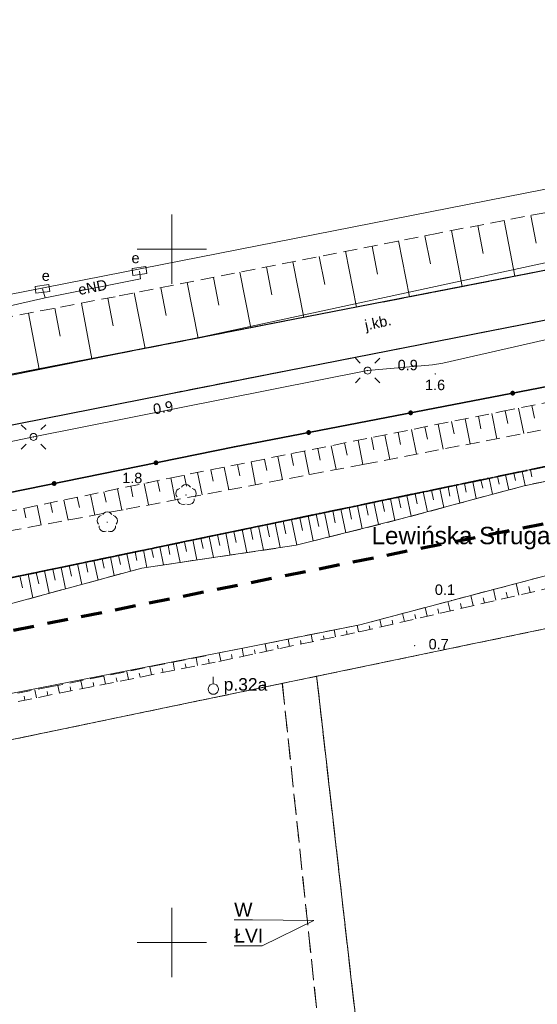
# Model space of a CAD drawing. Extents: x 5479252 to 5479673, y 5984576 to 5984875.
# Tile 26 of 36: x 5479539 to 5479576, y 5984646 to 5984717. Entities that reach past the tile are written whole.
import ezdxf
from ezdxf.enums import TextEntityAlignment as Align

# ---------------------------------------------------------------- set-up
doc = ezdxf.new("R2010")
doc.units = 0
for name, pattern in [('KROPK3-2', [2.49, 1.5, -0.47, 0.05, -0.47]), ('PRZER1-1', [1, 0.5, -0.5]), ('PRZER2-1', [1.5, 1, -0.5]), ('PRZER3-1', [2, 1.5, -0.5]), ('PRZER3-2', [2.5, 1.5, -1])]:
    doc.linetypes.add(name, pattern=pattern)
doc.layers.get('0').update_dxf_attribs({"linetype": 'CONTINUOUS'})
for name, color, linetype, lineweight in [('GESDZI', 7, 'CONTINUOUS', 18), ('GESJEW', 7, 'CONTINUOUS', 35), ('GESJOB', 7, 'CONTINUOUS', 35), ('GSLKOG', 7, 'CONTINUOUS', 35), ('GSLKRW', 7, 'CONTINUOUS', 25), ('GSPPPK', 7, 'CONTINUOUS', 18), ('GSPPPK_O', 7, 'CONTINUOUS', 18), ('GSPWPN', 7, 'CONTINUOUS', 13), ('GSPWPN_O', 7, 'CONTINUOUS', 13), ('GSSKOA', 7, 'CONTINUOUS', 18), ('GSSKOA_O', 7, 'CONTINUOUS', 18), ('GSSZSN', 7, 'CONTINUOUS', 18), ('GUPELA', 7, 'CONTINUOUS', 18), ('GUPPRZ_O', 7, 'CONTINUOUS', 18), ('zakres', 5, 'CONTINUOUS', 70)]:
    doc.layers.add(name, color=color, linetype=linetype, lineweight=lineweight)
for name, color, linetype, lineweight, true_color in [('GESKKL', 7, 'CONTINUOUS', 18, 0x24bc24), ('GESKKL_O', 7, 'CONTINUOUS', 18, 0x24bc24), ('GESUZY', 7, 'CONTINUOUS', 18, 0x008000), ('GESUZY_O', 7, 'CONTINUOUS', 18, 0x008000), ('GSPRDL', 7, 'CONTINUOUS', 18, 0x008000), ('GSSWWS', 7, 'CONTINUOUS', 18, 0x59d9ff), ('GSSWWS_O', 7, 'CONTINUOUS', 18, 0x59d9ff), ('GULEPR', 1, 'CONTINUOUS', 18, 0xff0000), ('GULEPR_O', 1, 'CONTINUOUS', 18, 0xff0000), ('GULWPR', 5, 'CONTINUOUS', 18, 0x0000ff), ('GUPESE', 1, 'CONTINUOUS', 18, 0xff0000), ('GUPESE_O', 1, 'CONTINUOUS', 18, 0xff0000), ('GUSKUT', 7, 'CONTINUOUS', 18, 0x803300), ('Ramka sekcyjna', 7, 'CONTINUOUS', 18, 0xa5007c)]:
    doc.layers.add(name, color=color, linetype=linetype, lineweight=lineweight, true_color=true_color)
doc.styles.add('Arial', font='arial.ttf')

# ---------------------------------------------------------------- blocks, each defined once
blk = doc.blocks.new('GSPPPK1')
at = {"color": 0}
blk.add_lwpolyline([(0, 0.875), (0, 0.375)], dxfattribs=at)
blk.add_lwpolyline([(0, 0.375), (0.115881, 0.356646), (0.220419, 0.303381), (0.303381, 0.220419), (0.356646, 0.115881), (0.375, 0), (0.356646, -0.115881), (0.303381, -0.220419), (0.220419, -0.303381), (0.115881, -0.356646), (0, -0.375), (-0.115881, -0.356646), (-0.220419, -0.303381), (-0.303381, -0.220419), (-0.356646, -0.115881), (-0.375, 0), (-0.356646, 0.115881), (-0.303381, 0.220419), (-0.220419, 0.303381), (-0.115881, 0.356646)], close=True, dxfattribs=at)
blk = doc.blocks.new('GSPRDL1')
blk.add_hatch(color=0).paths.add_polyline_path([(0, -0.045), (0.013906, -0.042798), (0.02645, -0.036406), (0.036406, -0.02645), (0.042798, -0.013906), (0.045, 0), (0.042798, 0.013906), (0.036406, 0.02645), (0.02645, 0.036406), (0.013906, 0.042798), (0, 0.045), (-0.013906, 0.042798), (-0.02645, 0.036406), (-0.036406, 0.02645), (-0.042798, 0.013906), (-0.045, 0), (-0.042798, -0.013906), (-0.036406, -0.02645), (-0.02645, -0.036406), (-0.013906, -0.042798)])
at = {"color": 0}
for points in [[(-0.324277, 0.563333), (-0.240553, 0.662679), (-0.127956, 0.727494), (0, 0.75), (0.127956, 0.727494), (0.240553, 0.662679), (0.324277, 0.563333)], [(-0.635969, -0.134326), (-0.70458, -0.024001), (-0.731429, 0.103115), (-0.713292, 0.231763), (-0.652348, 0.346501), (-0.55591, 0.433559), (-0.435555, 0.482485)], [(0.435555, 0.482485), (0.55591, 0.433559), (0.652348, 0.346501), (0.713292, 0.231763), (0.731429, 0.103115), (0.70458, -0.024001), (0.635969, -0.134326)], [(-0.068773, -0.646351), (-0.194901, -0.677512), (-0.324092, -0.663766), (-0.440839, -0.606763), (-0.531129, -0.513345), (-0.584125, -0.394725), (-0.593465, -0.265141)], [(0.593465, -0.265141), (0.584125, -0.394725), (0.531129, -0.513345), (0.440839, -0.606763), (0.324092, -0.663766), (0.194901, -0.677512), (0.068773, -0.646351)]]:
    blk.add_lwpolyline(points, dxfattribs=at)
blk = doc.blocks.new('GUPESE1')
at = {"color": 0}
blk.add_lwpolyline([(-0.5, -0.25), (-0.5, 0.25), (0.5, 0.25), (0.5, -0.25)], close=True, dxfattribs=at)
blk = doc.blocks.new('GSPWPN1')
blk.add_hatch(color=0).paths.add_polyline_path([(-0.045, 0), (-0.043467, -0.011647), (-0.038971, -0.0225), (-0.03182, -0.03182), (-0.0225, -0.038971), (-0.011647, -0.043467), (0, -0.045), (0.011647, -0.043467), (0.0225, -0.038971), (0.03182, -0.03182), (0.038971, -0.0225), (0.043467, -0.011647), (0.045, 0), (0.043467, 0.011647), (0.038971, 0.0225), (0.03182, 0.03182), (0.0225, 0.038971), (0.011647, 0.043467), (0, 0.045), (-0.011647, 0.043467), (-0.0225, 0.038971), (-0.03182, 0.03182), (-0.038971, 0.0225), (-0.043467, 0.011647)])
blk = doc.blocks.new('KOLO')
blk.add_hatch(color=0).paths.add_polyline_path([(-0.175, 0), (-0.169037, -0.045293), (-0.151554, -0.0875), (-0.123744, -0.123744), (-0.0875, -0.151554), (-0.045293, -0.169037), (0, -0.175), (0.045293, -0.169037), (0.0875, -0.151554), (0.123744, -0.123744), (0.151554, -0.0875), (0.169037, -0.045293), (0.175, 0), (0.169037, 0.045293), (0.151554, 0.0875), (0.123744, 0.123744), (0.0875, 0.151554), (0.045293, 0.169037), (0, 0.175), (-0.045293, 0.169037), (-0.0875, 0.151554), (-0.123744, 0.123744), (-0.151554, 0.0875), (-0.169037, 0.045293)])
blk = doc.blocks.new('GUPELA1')
at = {"color": 0}
blk.add_lwpolyline([(0, 0.25), (0.064705, 0.241481), (0.125, 0.216506), (0.176777, 0.176777), (0.216506, 0.125), (0.241481, 0.064705), (0.25, 0), (0.241481, -0.064705), (0.216506, -0.125), (0.176777, -0.176777), (0.125, -0.216506), (0.064705, -0.241481), (0, -0.25), (-0.064705, -0.241481), (-0.125, -0.216506), (-0.176777, -0.176777), (-0.216506, -0.125), (-0.241481, -0.064705), (-0.25, 0), (-0.241481, 0.064705), (-0.216506, 0.125), (-0.176777, 0.176777), (-0.125, 0.216506), (-0.064705, 0.241481)], close=True, dxfattribs=at)
blk = doc.blocks.new('GUPELA2')
blk.add_hatch(color=0).paths.add_polyline_path([(-0.001087, 0.044987), (0.011881, 0.043403), (0.021281, 0.03965), (0.030065, 0.033482), (0.038133, 0.023893), (0.043117, 0.012881), (0.044986, 0.001113), (0.044323, -0.007777), (0.040557, -0.019497), (0.033417, -0.030138), (0.024849, -0.037517), (0.013788, -0.042836), (0.002013, -0.044955), (-0.00982, -0.043916), (-0.020466, -0.040077), (-0.029541, -0.033946), (-0.036867, -0.025804), (-0.04187, -0.01649), (-0.04461, -0.005909), (-0.044532, 0.006476), (-0.041285, 0.017903), (-0.034764, 0.028574), (-0.024479, 0.03776), (-0.013449, 0.042943)])
at = {"color": 0}
for points in [[(-0.883883, 0.883883), (-0.53033, 0.53033)], [(0.883883, 0.883883), (0.53033, 0.53033)], [(-0.883883, -0.883883), (-0.53033, -0.53033)], [(0.883883, -0.883883), (0.53033, -0.53033)]]:
    blk.add_lwpolyline(points, dxfattribs=at)

msp = doc.modelspace()

# ---------------------------------------------------------------- linework, layer by layer
at = {"layer": 'GESDZI', "color": 7, "linetype": 'Continuous', "lineweight": 18, "elevation": 10.22}
msp.add_lwpolyline([(5479609.91, 5984691.17), (5479593.87, 5984758.28), (5479418.42, 5984784.61), (5479428.97, 5984735.35), (5479401.38, 5984729.48), (5479424.55, 5984696.25), (5479434.07, 5984654.6)], close=True, dxfattribs=at)
for points in [[(5479671.413, 5984701.478), (5479660.05, 5984699.18), (5479609.91, 5984691.17), (5479434.07, 5984654.6), (5479427.24, 5984651.75), (5479410.75, 5984650.74), (5479263.67, 5984608.48), (5479261.86, 5984607.85), (5479256.77, 5984606.08), (5479255.129, 5984605.3)], [(5479255.129, 5984589.257), (5479261.74, 5984592.4), (5479262.59, 5984592.8), (5479270.88, 5984596.26), (5479272.59, 5984596.97), (5479291.5, 5984603.01), (5479316.35, 5984610.94), (5479343.54, 5984619.63), (5479359.73, 5984624.8), (5479391.37, 5984632.39), (5479414.08, 5984637.82), (5479415.05, 5984638.06), (5479435.16, 5984643.18), (5479444.46, 5984645.11), (5479661.87, 5984690.25), (5479671.413, 5984692.131)], [(5479671.413, 5984692.131), (5479661.87, 5984690.25), (5479444.46, 5984645.11), (5479448.686, 5984575.772)]]:
    msp.add_lwpolyline(points, dxfattribs=at)
at = {"layer": 'GESJEW', "color": 7, "linetype": 'KROPK3-2', "lineweight": 35, "elevation": 10.22}
for points in [[(5479255.129, 5984605.3), (5479256.77, 5984606.08), (5479261.86, 5984607.85), (5479263.67, 5984608.48), (5479410.75, 5984650.74), (5479427.24, 5984651.75), (5479434.07, 5984654.6), (5479609.91, 5984691.17), (5479660.05, 5984699.18), (5479671.413, 5984701.478)], [(5479671.413, 5984701.478), (5479660.05, 5984699.18), (5479609.91, 5984691.17), (5479434.07, 5984654.6), (5479427.24, 5984651.75), (5479410.75, 5984650.74), (5479263.67, 5984608.48), (5479261.86, 5984607.85), (5479256.77, 5984606.08), (5479255.129, 5984605.3)]]:
    msp.add_lwpolyline(points, dxfattribs=at)
at = {"layer": 'GESJOB', "color": 7, "linetype": 'PRZER3-2', "lineweight": 35, "elevation": 10.22}
for points in [[(5479671.413, 5984701.478), (5479660.05, 5984699.18), (5479609.91, 5984691.17), (5479434.07, 5984654.6), (5479427.24, 5984651.75), (5479410.75, 5984650.74), (5479263.67, 5984608.48), (5479261.86, 5984607.85), (5479256.77, 5984606.08), (5479255.129, 5984605.3)], [(5479255.129, 5984605.3), (5479256.77, 5984606.08), (5479261.86, 5984607.85), (5479263.67, 5984608.48), (5479410.75, 5984650.74), (5479427.24, 5984651.75), (5479434.07, 5984654.6), (5479609.91, 5984691.17), (5479660.05, 5984699.18), (5479671.413, 5984701.478)]]:
    msp.add_lwpolyline(points, dxfattribs=at)
at = {"layer": 'GESKKL', "color": 82, "linetype": 'PRZER3-1', "lineweight": 18, "true_color": 0x24bc24, "elevation": 10.06}
for points in [[(5479671.413, 5984692.131), (5479661.87, 5984690.25), (5479560.459, 5984669.194), (5479565.23, 5984627.42), (5479633.8, 5984628.38), (5479671.413, 5984653.421)], [(5479531.5, 5984575.772), (5479537.294, 5984597.512), (5479541.79, 5984614.38), (5479562.34, 5984627.38), (5479557.98, 5984668.68), (5479444.46, 5984645.11), (5479448.686, 5984575.772)]]:
    msp.add_lwpolyline(points, dxfattribs=at)
msp.add_lwpolyline([(5479565.23, 5984627.42), (5479560.459, 5984669.194), (5479557.98, 5984668.68), (5479562.34, 5984627.38)], close=True, dxfattribs=at)
at = {"layer": 'GESKKL_O', "color": 82, "linetype": 'Continuous', "lineweight": 13, "true_color": 0x24bc24, "elevation": 10.8, "flags": 128}
msp.add_lwpolyline([(5479560.246, 5984651.584), (5479556.528, 5984649.757), (5479554.508, 5984649.757)], dxfattribs=at)
at = {"layer": 'GESUZY', "color": 96, "linetype": 'PRZER1-1', "lineweight": 18, "true_color": 0x008000, "elevation": 10.08}
for points in [[(5479609.91, 5984691.17), (5479593.87, 5984758.28), (5479487.419, 5984774.255), (5479418.42, 5984784.61), (5479423.04, 5984763.03), (5479428.97, 5984735.35), (5479401.38, 5984729.48), (5479424.55, 5984696.25), (5479434.07, 5984654.6)], [(5479565.23, 5984627.42), (5479560.459, 5984669.194), (5479557.98, 5984668.68), (5479562.34, 5984627.38)]]:
    msp.add_lwpolyline(points, close=True, dxfattribs=at)
for points in [[(5479671.413, 5984701.478), (5479660.05, 5984699.18), (5479609.91, 5984691.17), (5479434.07, 5984654.6), (5479427.24, 5984651.75), (5479410.75, 5984650.74), (5479263.67, 5984608.48), (5479261.86, 5984607.85), (5479256.77, 5984606.08), (5479255.129, 5984605.3)], [(5479255.129, 5984589.257), (5479261.74, 5984592.4), (5479262.59, 5984592.8), (5479270.88, 5984596.26), (5479272.59, 5984596.97), (5479291.5, 5984603.01), (5479316.35, 5984610.94), (5479343.54, 5984619.63), (5479359.73, 5984624.8), (5479391.37, 5984632.39), (5479414.08, 5984637.82), (5479415.05, 5984638.06), (5479435.16, 5984643.18), (5479444.46, 5984645.11), (5479557.98, 5984668.68), (5479560.459, 5984669.194), (5479661.87, 5984690.25), (5479671.413, 5984692.131)], [(5479671.413, 5984692.131), (5479661.87, 5984690.25), (5479560.459, 5984669.194), (5479565.23, 5984627.42), (5479633.8, 5984628.38), (5479671.413, 5984653.421)], [(5479531.5, 5984575.772), (5479537.294, 5984597.512), (5479541.79, 5984614.38), (5479562.34, 5984627.38), (5479557.98, 5984668.68), (5479444.46, 5984645.11), (5479448.686, 5984575.772)]]:
    msp.add_lwpolyline(points, dxfattribs=at)
at = {"layer": 'GESUZY_O', "color": 96, "linetype": 'Continuous', "lineweight": 13, "true_color": 0x008000, "elevation": 10.8, "flags": 128}
msp.add_lwpolyline([(5479560.246, 5984651.584), (5479555.828, 5984651.632), (5479554.508, 5984651.632)], dxfattribs=at)
at = {"layer": 'GSLKOG', "color": 7, "linetype": 'Continuous', "lineweight": 35, "elevation": 10.18}
msp.add_lwpolyline([(5479649.722, 5984784.393), (5479652.802, 5984768.298), (5479656.851, 5984747.088), (5479660.404, 5984728.044), (5479664.55, 5984707.111), (5479655.365, 5984705.412), (5479655.826, 5984703.301), (5479649.434, 5984702.226), (5479649.107, 5984704.107), (5479621.936, 5984698.962), (5479600.312, 5984694.73), (5479579.954, 5984690.641), (5479554.53, 5984685.746), (5479528.5, 5984680.448), (5479504.371, 5984675.524), (5479488.009, 5984672.097), (5479485.425, 5984671.551), (5479460.058, 5984666.483), (5479444.82, 5984663.36), (5479442.839, 5984671.983), (5479438.664, 5984692.484), (5479434.46, 5984713.187), (5479431.809, 5984725.807)], dxfattribs=at)
at = {"layer": 'GSLKRW', "color": 7, "linetype": 'Continuous', "lineweight": 25, "elevation": 10.18}
for points in [[(5479586.7, 5984747.13), (5479586.579, 5984748.415), (5479602.914, 5984751.605, -0.031554), (5479603.633, 5984756.415, -0.22153), (5479613.276, 5984771.583, -0.288694), (5479630.878, 5984771.311, -0.193765), (5479638.859, 5984760.536), (5479643.497, 5984740.016), (5479647.773, 5984719.959, -0.36238), (5479643.157, 5984711.577), (5479632.365, 5984709.201), (5479631.029, 5984708.993), (5479615.802, 5984706.03), (5479527.126, 5984688.764, -0.31997), (5479517.39, 5984695.675), (5479511.511, 5984727.21), (5479510.798, 5984730.282, -0.289167), (5479516.058, 5984738.46), (5479533.298, 5984741.786), (5479534.057, 5984738.533)], [(5479535.531, 5984686.741), (5479558.359, 5984691.254), (5479581.312, 5984695.745), (5479609.077, 5984701.13), (5479625.706, 5984704.388), (5479646.068, 5984708.528, 0.305827), (5479651.464, 5984718.03), (5479648.478, 5984732.487), (5479644.813, 5984750.202), (5479642.878, 5984759.263, 0.166885), (5479635.276, 5984772.533, 0.213177)]]:
    msp.add_lwpolyline(points, format="xyb", dxfattribs=at)
at = {"layer": 'GSSKOA', "color": 7, "linetype": 'PRZER3-1', "lineweight": 18, "elevation": 10.18}
for points in [[(5479535.531, 5984686.741), (5479558.359, 5984691.254), (5479581.312, 5984695.745), (5479609.077, 5984701.13), (5479625.706, 5984704.388), (5479646.068, 5984708.528, 0.305827), (5479651.464, 5984718.03), (5479648.478, 5984732.487), (5479644.813, 5984750.202), (5479642.878, 5984759.263, 0.166885), (5479635.276, 5984772.533, 0.213177)], [(5479631.029, 5984708.993), (5479615.802, 5984706.03), (5479527.126, 5984688.764, -0.31997)]]:
    msp.add_lwpolyline(points, format="xyb", dxfattribs=at)
at = {"layer": 'GSSWWS', "color": 141, "linetype": 'Continuous', "lineweight": 18, "true_color": 0x59d9ff, "elevation": 10.06}
for points in [[(5479536.826, 5984674.007), (5479547.833, 5984676.99), (5479558.975, 5984678.64), (5479566.547, 5984680.539), (5479575.429, 5984682.934), (5479593.216, 5984686.573), (5479609.196, 5984689.76), (5479623.898, 5984692.8), (5479638.429, 5984695.726), (5479638.708, 5984695.771), (5479656.128, 5984698.553), (5479660.05, 5984699.18), (5479671.413, 5984701.478)], [(5479671.413, 5984694.694), (5479669.618, 5984694.369), (5479656.409, 5984692.844), (5479637.48, 5984688.362), (5479618.601, 5984685.254), (5479599.475, 5984679.781), (5479578.431, 5984676.826), (5479563.581, 5984672.912), (5479555.379, 5984671.272), (5479524.468, 5984665.242)]]:
    msp.add_lwpolyline(points, dxfattribs=at)
at = {"layer": 'GSSZSN', "color": 7, "linetype": 'PRZER2-1', "lineweight": 18, "elevation": 10.06}
for points in [[(5479630.527, 5984711.961), (5479616.816, 5984709.14), (5479613.634, 5984708.476), (5479611.914, 5984708.853), (5479604.486, 5984707.36), (5479600.346, 5984707.179), (5479584.305, 5984704.034), (5479569.26, 5984701.161), (5479545.911, 5984696.568), (5479528.966, 5984693.356), (5479527.404, 5984700.007), (5479526.703, 5984703.424), (5479525.708, 5984705.053), (5479522.427, 5984706.184), (5479521.477, 5984707.745), (5479517.971, 5984707.189), (5479518.242, 5984705.234), (5479523.242, 5984701.953), (5479525.21, 5984691.659), (5479529.197, 5984689.167), (5479615.802, 5984706.03), (5479631.029, 5984708.993)], [(5479486.532, 5984670.37), (5479489.256, 5984671.223), (5479510.679, 5984675.499), (5479526.098, 5984678.565), (5479549.852, 5984683.489), (5479573.78, 5984688.283), (5479592.525, 5984692.084), (5479612.45, 5984696.11), (5479612.968, 5984695.458), (5479594.224, 5984690.923), (5479582.519, 5984688.072), (5479563.904, 5984684.487), (5479546.498, 5984681.205), (5479525.479, 5984677.289), (5479520.44, 5984673.459), (5479501.292, 5984670.494), (5479492.251, 5984668.968), (5479491.041, 5984668.881)], [(5479490.998, 5984666.44), (5479530.341, 5984674.622), (5479559.31, 5984680.647), (5479578.605, 5984684.659), (5479609.91, 5984691.17), (5479638.429, 5984695.726), (5479623.898, 5984692.8), (5479609.196, 5984689.76), (5479593.216, 5984686.573), (5479575.429, 5984682.934), (5479566.547, 5984680.539), (5479558.975, 5984678.64), (5479551.471, 5984677.533), (5479547.833, 5984676.99), (5479536.826, 5984674.007), (5479524.372, 5984671.521), (5479505.229, 5984667.95), (5479496.256, 5984667.159)]]:
    msp.add_lwpolyline(points, close=True, dxfattribs=at)
at = {"layer": 'GSSZSN', "color": 7, "linetype": 'Continuous', "lineweight": 18, "elevation": 10.06}
for points in [[(5479575.91, 5984702.431), (5479576.294, 5984700.422)], [(5479572.092, 5984701.702), (5479572.477, 5984699.686)], [(5479574.001, 5984702.067), (5479574.77, 5984698.041)], [(5479568.275, 5984700.967), (5479568.672, 5984698.949)], [(5479570.183, 5984701.337), (5479570.954, 5984697.298)], [(5479564.46, 5984700.217), (5479564.856, 5984698.202)], [(5479566.367, 5984700.592), (5479567.161, 5984696.559)], [(5479560.646, 5984699.467), (5479561.041, 5984697.456)], [(5479562.553, 5984699.842), (5479563.345, 5984695.816)], [(5479556.831, 5984698.716), (5479557.226, 5984696.709)], [(5479558.739, 5984699.092), (5479559.529, 5984695.073)], [(5479553.017, 5984697.966), (5479553.411, 5984695.962)], [(5479554.924, 5984698.341), (5479555.713, 5984694.33)], [(5479549.203, 5984697.216), (5479549.596, 5984695.216)], [(5479551.11, 5984697.591), (5479551.897, 5984693.587)], [(5479545.387, 5984696.469), (5479545.767, 5984694.468)], [(5479547.295, 5984696.841), (5479548.081, 5984692.844)], [(5479543.478, 5984696.107), (5479544.238, 5984692.096)], [(5479539.658, 5984695.383), (5479540.422, 5984691.353)], [(5479541.568, 5984695.745), (5479541.949, 5984693.735)], [(5479575.995, 5984688.732), (5479576.182, 5984687.81)], [(5479572.135, 5984687.954), (5479572.316, 5984687.048)], [(5479573.1, 5984688.147), (5479573.464, 5984686.328)], [(5479574.065, 5984688.341), (5479574.25, 5984687.428)], [(5479575.03, 5984688.537), (5479575.402, 5984686.702)], [(5479569.239, 5984687.373), (5479569.597, 5984685.584)], [(5479570.204, 5984687.567), (5479570.384, 5984686.668)], [(5479571.169, 5984687.76), (5479571.531, 5984685.956)], [(5479565.377, 5984686.6), (5479565.73, 5984684.839)], [(5479566.343, 5984686.793), (5479566.52, 5984685.909)], [(5479567.308, 5984686.987), (5479567.664, 5984685.211)], [(5479568.273, 5984687.18), (5479568.452, 5984686.289)], [(5479561.516, 5984685.826), (5479561.861, 5984684.102)], [(5479562.481, 5984686.019), (5479562.655, 5984685.152)], [(5479563.447, 5984686.213), (5479563.796, 5984684.467)], [(5479564.412, 5984686.406), (5479564.588, 5984685.53)], [(5479558.62, 5984685.246), (5479558.789, 5984684.4)], [(5479559.585, 5984685.439), (5479559.926, 5984683.737)], [(5479560.55, 5984685.633), (5479560.722, 5984684.776)], [(5479554.758, 5984684.472), (5479554.923, 5984683.649)], [(5479555.724, 5984684.666), (5479556.056, 5984683.007)], [(5479556.689, 5984684.859), (5479556.856, 5984684.024)], [(5479557.654, 5984685.052), (5479557.991, 5984683.372)], [(5479550.897, 5984683.698), (5479551.058, 5984682.897)], [(5479551.862, 5984683.892), (5479552.186, 5984682.278)], [(5479552.828, 5984684.085), (5479552.991, 5984683.273)], [(5479553.793, 5984684.279), (5479554.121, 5984682.642)], [(5479574.101, 5984683.723), (5479574.326, 5984682.637)], [(5479574.695, 5984683.846), (5479574.804, 5984683.321)], [(5479575.289, 5984683.97), (5479575.502, 5984682.949)], [(5479575.884, 5984684.093), (5479575.99, 5984683.582)], [(5479548.003, 5984683.106), (5479548.326, 5984681.55)], [(5479548.967, 5984683.306), (5479549.131, 5984682.519)], [(5479549.932, 5984683.505), (5479550.251, 5984681.913)], [(5479570.535, 5984682.981), (5479570.804, 5984681.687)], [(5479571.129, 5984683.105), (5479571.26, 5984682.475)], [(5479571.724, 5984683.228), (5479571.978, 5984682.004)], [(5479572.318, 5984683.352), (5479572.442, 5984682.757)], [(5479572.912, 5984683.475), (5479573.152, 5984682.32)], [(5479573.506, 5984683.599), (5479573.623, 5984683.039)], [(5479544.147, 5984682.307), (5479544.455, 5984680.824)], [(5479545.111, 5984682.506), (5479545.267, 5984681.755)], [(5479546.075, 5984682.706), (5479546.391, 5984681.185)], [(5479547.039, 5984682.906), (5479547.199, 5984682.137)], [(5479567.564, 5984682.363), (5479567.716, 5984681.629)], [(5479568.158, 5984682.487), (5479568.456, 5984681.054)], [(5479568.752, 5984682.61), (5479568.898, 5984681.911)], [(5479569.346, 5984682.734), (5479569.63, 5984681.37)], [(5479569.941, 5984682.857), (5479570.079, 5984682.193)], [(5479541.255, 5984681.707), (5479541.403, 5984680.995)], [(5479542.219, 5984681.907), (5479542.518, 5984680.463)], [(5479543.183, 5984682.107), (5479543.335, 5984681.375)], [(5479563.998, 5984681.622), (5479564.168, 5984680.803)], [(5479564.592, 5984681.745), (5479564.928, 5984680.133)], [(5479565.186, 5984681.869), (5479565.352, 5984681.075)], [(5479565.781, 5984681.992), (5479566.106, 5984680.428)], [(5479566.375, 5984682.116), (5479566.535, 5984681.347)], [(5479566.969, 5984682.239), (5479567.282, 5984680.737)], [(5479539.327, 5984681.308), (5479539.471, 5984680.615)], [(5479540.291, 5984681.507), (5479540.582, 5984680.103)], [(5479560.432, 5984680.88), (5479560.617, 5984679.989)], [(5479561.026, 5984681.004), (5479561.392, 5984679.246)], [(5479561.621, 5984681.127), (5479561.801, 5984680.26)], [(5479562.215, 5984681.251), (5479562.57, 5984679.542)], [(5479562.809, 5984681.374), (5479562.985, 5984680.532)], [(5479563.404, 5984681.498), (5479563.749, 5984679.837)], [(5479556.866, 5984680.138), (5479557.049, 5984679.261)], [(5479557.461, 5984680.262), (5479557.833, 5984678.472)], [(5479558.055, 5984680.386), (5479558.245, 5984679.473)], [(5479558.649, 5984680.509), (5479559.035, 5984678.655)], [(5479559.244, 5984680.633), (5479559.434, 5984679.718)], [(5479559.838, 5984680.756), (5479560.213, 5984678.951)], [(5479553.895, 5984679.52), (5479554.224, 5984677.939)], [(5479554.489, 5984679.644), (5479554.657, 5984678.836)], [(5479555.084, 5984679.768), (5479555.427, 5984678.116)], [(5479555.678, 5984679.891), (5479555.853, 5984679.048)], [(5479556.272, 5984680.015), (5479556.63, 5984678.294)], [(5479550.329, 5984678.779), (5479550.615, 5984677.405)], [(5479550.924, 5984678.902), (5479551.07, 5984678.199)], [(5479551.518, 5984679.026), (5479551.818, 5984677.584)], [(5479552.112, 5984679.15), (5479552.266, 5984678.411)], [(5479552.706, 5984679.273), (5479553.021, 5984677.761)], [(5479553.301, 5984679.397), (5479553.462, 5984678.623)], [(5479546.764, 5984678.037), (5479547.027, 5984676.772)], [(5479547.358, 5984678.161), (5479547.486, 5984677.546)], [(5479547.952, 5984678.284), (5479548.21, 5984677.046)], [(5479548.547, 5984678.408), (5479548.679, 5984677.772)], [(5479549.141, 5984678.532), (5479549.412, 5984677.226)], [(5479549.735, 5984678.655), (5479549.874, 5984677.985)], [(5479543.198, 5984677.296), (5479543.505, 5984675.817)], [(5479543.792, 5984677.419), (5479543.942, 5984676.698)], [(5479544.387, 5984677.543), (5479544.679, 5984676.135)], [(5479544.981, 5984677.666), (5479545.123, 5984676.981)], [(5479545.575, 5984677.79), (5479545.853, 5984676.454)], [(5479546.169, 5984677.914), (5479546.305, 5984677.263)], [(5479540.227, 5984676.678), (5479540.399, 5984675.85)], [(5479540.821, 5984676.801), (5479541.158, 5984675.181)], [(5479541.415, 5984676.925), (5479541.58, 5984676.132)], [(5479542.009, 5984677.048), (5479542.332, 5984675.499)], [(5479542.604, 5984677.172), (5479542.761, 5984676.415)], [(5479539.038, 5984676.431), (5479539.218, 5984675.567)], [(5479539.632, 5984676.554), (5479539.984, 5984674.863)], [(5479575.051, 5984675.054), (5479574.86, 5984675.885)], [(5479573.399, 5984674.673), (5479573.219, 5984675.453)], [(5479574.225, 5984674.864), (5479574.132, 5984675.266)], [(5479575.877, 5984675.245), (5479575.778, 5984675.673)], [(5479570.095, 5984673.912), (5479569.939, 5984674.588)], [(5479570.921, 5984674.102), (5479570.84, 5984674.453)], [(5479571.747, 5984674.293), (5479571.579, 5984675.02)], [(5479572.573, 5984674.483), (5479572.486, 5984674.86)], [(5479568.443, 5984673.531), (5479568.299, 5984674.156)], [(5479569.269, 5984673.721), (5479569.194, 5984674.047)], [(5479565.139, 5984672.769), (5479565.019, 5984673.291)], [(5479565.965, 5984672.96), (5479565.902, 5984673.234)], [(5479566.791, 5984673.15), (5479566.659, 5984673.724)], [(5479567.617, 5984673.34), (5479567.548, 5984673.64)], [(5479561.828, 5984672.041), (5479561.723, 5984672.541)], [(5479562.658, 5984672.215), (5479562.606, 5984672.461)], [(5479563.487, 5984672.389), (5479563.386, 5984672.873)], [(5479564.314, 5984672.579), (5479564.256, 5984672.827)], [(5479558.51, 5984671.343), (5479558.398, 5984671.876)], [(5479559.34, 5984671.517), (5479559.285, 5984671.78)], [(5479560.169, 5984671.692), (5479560.061, 5984672.208)], [(5479560.999, 5984671.866), (5479560.945, 5984672.12)], [(5479555.192, 5984670.646), (5479555.074, 5984671.21)], [(5479556.022, 5984670.82), (5479555.963, 5984671.099)], [(5479556.851, 5984670.994), (5479556.736, 5984671.543)], [(5479557.681, 5984671.169), (5479557.624, 5984671.439)], [(5479550.209, 5984669.632), (5479550.093, 5984670.209)], [(5479551.871, 5984669.964), (5479551.755, 5984670.543)], [(5479552.702, 5984670.13), (5479552.644, 5984670.42)], [(5479553.533, 5984670.297), (5479553.412, 5984670.876)], [(5479554.363, 5984670.471), (5479554.303, 5984670.757)], [(5479546.884, 5984668.968), (5479546.769, 5984669.541)], [(5479548.546, 5984669.3), (5479548.431, 5984669.875)], [(5479549.378, 5984669.466), (5479549.32, 5984669.754)], [(5479551.04, 5984669.798), (5479550.982, 5984670.087)], [(5479543.559, 5984668.304), (5479543.445, 5984668.872)], [(5479545.221, 5984668.636), (5479545.107, 5984669.206)], [(5479546.053, 5984668.802), (5479545.996, 5984669.088)], [(5479547.715, 5984669.134), (5479547.658, 5984669.421)], [(5479540.234, 5984667.64), (5479540.119, 5984668.217)], [(5479541.065, 5984667.806), (5479541.008, 5984668.09)], [(5479541.897, 5984667.972), (5479541.784, 5984668.538)], [(5479542.728, 5984668.138), (5479542.671, 5984668.421)], [(5479544.39, 5984668.47), (5479544.333, 5984668.755)], [(5479539.403, 5984667.474), (5479539.345, 5984667.766)]]:
    msp.add_lwpolyline(points, dxfattribs=at)
at = {"layer": 'GSSZSN', "color": 7, "linetype": 'PRZER2-1', "lineweight": 18, "elevation": 10.06}
for points in [[(5479671.413, 5984694.694), (5479669.618, 5984694.369), (5479656.409, 5984692.844), (5479637.48, 5984688.362), (5479618.601, 5984685.254), (5479599.475, 5984679.781), (5479578.431, 5984676.826), (5479563.581, 5984672.912), (5479555.379, 5984671.272), (5479541.338, 5984668.448), (5479524.468, 5984665.242)], [(5479522.745, 5984664.148), (5479553.409, 5984670.271), (5479563.539, 5984672.4), (5479579.372, 5984676.05), (5479595.172, 5984677.998), (5479603.748, 5984679.437), (5479618.823, 5984682.386), (5479638.124, 5984685.706), (5479664.742, 5984691.375), (5479671.413, 5984692.74)]]:
    msp.add_lwpolyline(points, dxfattribs=at)
at = {"layer": 'GULEPR', "color": 1, "linetype": 'Continuous', "lineweight": 18, "true_color": 0xff0000, "elevation": 10.14}
for points in [[(5479617.529, 5984713.452), (5479619.882, 5984702.027), (5479602.247, 5984698.775), (5479590.346, 5984696.507), (5479569.568, 5984691.774), (5479568.812, 5984691.662), (5479564.136, 5984691.242), (5479540.026, 5984686.454), (5479514.207, 5984681.021), (5479501.914, 5984678.193), (5479489.033, 5984675.981), (5479470.285, 5984671.365), (5479468.064, 5984673.027), (5479467.345, 5984679.131), (5479465.805, 5984692.516), (5479465.217, 5984697.697), (5479463.873, 5984706.406), (5479462.053, 5984714.106), (5479460.597, 5984720.239), (5479457.376, 5984724.096), (5479450.712, 5984728.016), (5479445.475, 5984728.016), (5479444.551, 5984733.869), (5479443.674, 5984736.142)], [(5479540.862, 5984696.491), (5479547.751, 5984697.863), (5479547.667, 5984698.423)], [(5479536.858, 5984695.566), (5479540.862, 5984696.491)], [(5479540.862, 5984696.491), (5479540.668, 5984697.13)]]:
    msp.add_lwpolyline(points, dxfattribs=at)
at = {"layer": 'GULWPR', "color": 5, "linetype": 'Continuous', "lineweight": 18, "true_color": 0x0000ff, "elevation": 10.14}
msp.add_lwpolyline([(5479522.298, 5984687.656), (5479552.322, 5984693.705), (5479579.627, 5984699.578), (5479602.463, 5984704.837), (5479616.751, 5984708.081), (5479615.861, 5984711.958), (5479613.289, 5984723.027), (5479610.527, 5984735.299)], dxfattribs=at)
at = {"layer": 'GUSKUT', "color": 36, "linetype": 'Continuous', "lineweight": 18, "true_color": 0x803300, "elevation": 10.14}
msp.add_lwpolyline([(5479604.638, 5984739.336), (5479605.038, 5984737.465), (5479610.148, 5984710.835), (5479529.825, 5984695.072), (5479524.447, 5984723.493), (5479551.488, 5984728.835), (5479603.531, 5984739.117)], close=True, dxfattribs=at)
at = {"layer": 'Ramka sekcyjna', "color": 224, "linetype": 'Continuous', "lineweight": 18, "true_color": 0xa5007c}
for p, q in [((5479550, 5984697.5, 100), (5479550, 5984702.5, 100)), ((5479550, 5984697.5, 100), (5479550, 5984702.5, 100)), ((5479552.5, 5984700, 100), (5479547.5, 5984700, 100)), ((5479552.5, 5984700, 100), (5479547.5, 5984700, 100)), ((5479550, 5984647.5, 100), (5479550, 5984652.5, 100)), ((5479550, 5984647.5, 100), (5479550, 5984652.5, 100)), ((5479552.5, 5984650, 100), (5479547.5, 5984650, 100)), ((5479552.5, 5984650, 100), (5479547.5, 5984650, 100))]:
    msp.add_line(p, q, dxfattribs=at)
at = {"layer": 'zakres', "linetype": 'PRZER3-2'}
msp.add_line((5479440.528, 5984652.836), (5479671.271, 5984699.166), dxfattribs=at)
msp.add_line((5479440.528, 5984652.836), (5479671.271, 5984699.166), dxfattribs=at)

# ---------------------------------------------------------------- block references
at = {"layer": 'GSLKOG', "color": 7, "linetype": 'Continuous', "lineweight": 35}
for p, rotation in [((5479574.607, 5984689.612, 10.18), 190.8975599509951), ((5479574.607, 5984689.612, 10.18), 190.8975599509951), ((5479567.242, 5984688.194, 10.18), 190.8975599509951), ((5479567.242, 5984688.194, 10.18), 190.8975599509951), ((5479559.877, 5984686.776, 10.18), 190.8975599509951), ((5479559.877, 5984686.776, 10.18), 190.8975599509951), ((5479548.864, 5984684.593, 10.18), 191.5048153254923), ((5479548.864, 5984684.593, 10.18), 191.5048153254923), ((5479541.515, 5984683.097, 10.18), 191.5048153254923), ((5479541.515, 5984683.097, 10.18), 191.5048153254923)]:
    msp.add_blockref('KOLO', p, dxfattribs=dict(at, rotation=rotation))
at = {"layer": 'GSPPPK', "color": 7, "linetype": 'Continuous', "lineweight": 18}
msp.add_blockref('GSPPPK1', (5479553, 5984668.27, 10.36), dxfattribs=at)
at = {"layer": 'GSPRDL', "color": 96, "linetype": 'Continuous', "lineweight": 18, "true_color": 0x008000}
for p in [(5479551.029, 5984682.264, 10.12), (5479545.347, 5984680.306, 10.12)]:
    msp.add_blockref('GSPRDL1', p, dxfattribs=at)
at = {"layer": 'GSPWPN', "color": 7, "linetype": 'Continuous', "lineweight": 13}
for p in [(5479569.018, 5984690.997, 10.08), (5479548.298, 5984683.167, 10.08), (5479570.191, 5984674.654, 10.08), (5479567.534, 5984671.399, 10.08)]:
    msp.add_blockref('GSPWPN1', p, dxfattribs=at)
at = {"layer": 'GUPELA', "color": 7, "linetype": 'Continuous', "lineweight": 18}
for name, p in [('GUPELA2', (5479564.136, 5984691.242, 10.16)), ('GUPELA1', (5479564.136, 5984691.242, 10.16)), ('GUPELA2', (5479540.026, 5984686.454, 10.16)), ('GUPELA1', (5479540.026, 5984686.454, 10.16))]:
    msp.add_blockref(name, p, dxfattribs=at)
at = {"layer": 'GUPESE', "color": 1, "linetype": 'Continuous', "lineweight": 18, "true_color": 0xff0000}
for p, rotation in [((5479547.667, 5984698.423, 10.16), 7.628054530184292), ((5479540.668, 5984697.13, 10.16), 7.305778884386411)]:
    msp.add_blockref('GUPESE1', p, dxfattribs=dict(at, rotation=rotation))

# ---------------------------------------------------------------- texts
at = {"layer": 'GESKKL_O', "color": 82, "linetype": 'Continuous', "lineweight": 0, "true_color": 0x24bc24, "style": 'Arial'}
msp.add_text('ŁVI', height=1, dxfattribs=at).set_placement((5479554.508, 5984649.987, 10.8))
at = {"layer": 'GESUZY_O', "color": 96, "linetype": 'Continuous', "lineweight": 0, "true_color": 0x008000, "style": 'Arial'}
msp.add_text('W', height=1, dxfattribs=at).set_placement((5479554.508, 5984651.862, 10.8))
at = {"layer": 'GSPPPK_O', "color": 7, "linetype": 'Continuous', "lineweight": 0, "style": 'Arial'}
msp.add_text('p.32a', height=0.9, dxfattribs=at).set_placement((5479553.75, 5984668.16, 10.8))
at = {"layer": 'GSPWPN_O', "color": 7, "linetype": 'Continuous', "lineweight": 0, "style": 'Arial'}
for s, p in [('1.6', (5479568.277, 5984689.83, 10.8)), ('1.8', (5479546.422, 5984683.122, 10.8)), ('0.1', (5479568.988, 5984675.064, 10.8)), ('0.7', (5479568.54, 5984671.137, 10.8))]:
    msp.add_text(s, height=0.75, rotation=360, dxfattribs=at).set_placement(p)
at = {"layer": 'GSSKOA_O', "color": 7, "linetype": 'Continuous', "lineweight": 0, "style": 'Arial'}
msp.add_text('j.kb.', height=0.75, rotation=12.0061, dxfattribs=at).set_placement((5479564.962, 5984694.334, 10.8), align=Align.CENTER)
at = {"layer": 'GSSWWS_O', "color": 141, "linetype": 'Continuous', "lineweight": 0, "true_color": 0x59d9ff, "style": 'Arial'}
msp.add_text('Lewińska Struga', height=1.25, dxfattribs=at).set_placement((5479570.875, 5984678.72, 10.8), align=Align.CENTER)
at = {"layer": 'GULEPR_O', "color": 1, "linetype": 'Continuous', "lineweight": 0, "true_color": 0xff0000, "style": 'Arial'}
msp.add_text('eND', height=0.75, rotation=11.26513, dxfattribs=at).set_placement((5479544.364, 5984696.889, 10.8), align=Align.CENTER)
at = {"layer": 'GUPESE_O', "color": 1, "linetype": 'Continuous', "lineweight": 0, "true_color": 0xff0000, "style": 'Arial'}
for p in [(5479547.68, 5984698.988, 10.8), (5479541.204, 5984697.712, 10.8)]:
    msp.add_text('e', height=0.75, rotation=360, dxfattribs=at).set_placement(p, align=Align.RIGHT)
at = {"layer": 'GUPPRZ_O', "color": 1, "linetype": 'Continuous', "lineweight": 0, "true_color": 0xff0000, "style": 'Arial'}
for rotation, p in [(360, (5479566.305, 5984691.268, 10.8)), (10.4831, (5479548.73, 5984688.074, 10.8))]:
    msp.add_text('0.9', height=0.75, rotation=rotation, dxfattribs=at).set_placement(p)

doc.saveas('drawing.dxf')
